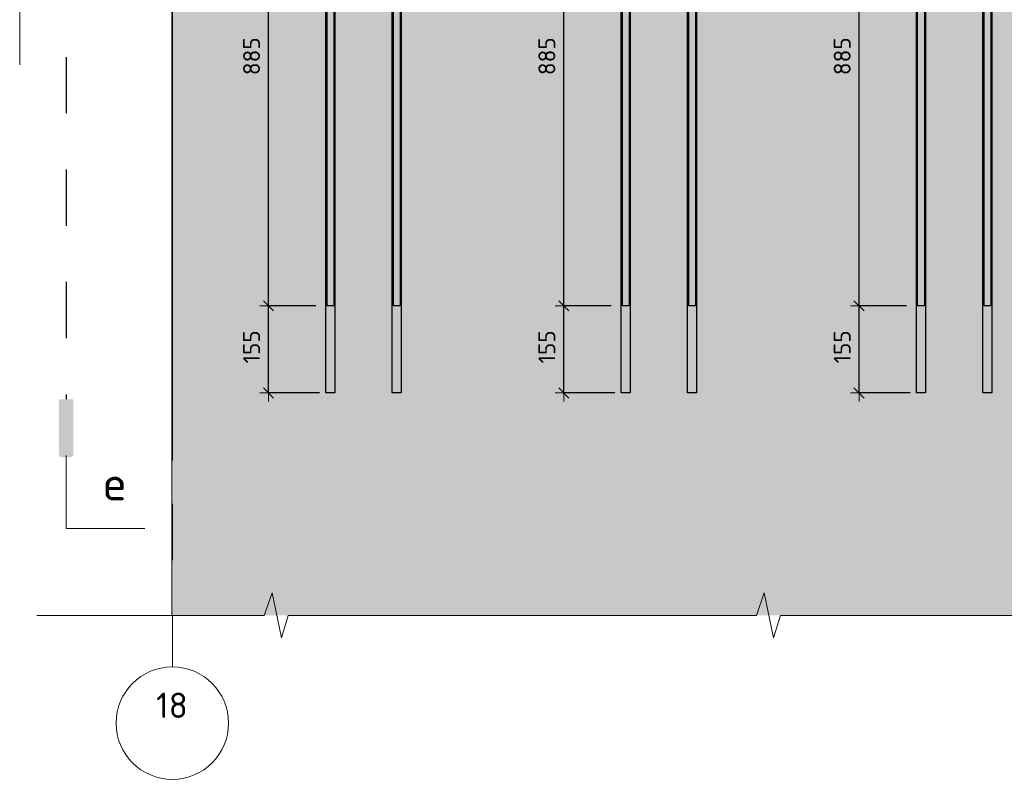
# Model space of a CAD drawing. Header units: metres. Extents: x -38 to 107, y -15 to 21.
# Tile 80 of 167: x 80.97 to 82.72, y -7.58 to -6.23. Entities that reach past the tile are written whole.
import ezdxf

# ---------------------------------------------------------------- set-up
doc = ezdxf.new("R2010")
doc.units = ezdxf.units.M
doc.header["$PDMODE"] = 65
for name, pattern in [('______11', [0.5, 0.4, -0.05, 0, -0.05]), ('______2', [0.0405, 0.03, -0.0105]), ('______5', [1.1, 0.8, -0.1, 0.1, -0.1])]:
    doc.linetypes.add(name, pattern=pattern)
for name, color, linetype, lineweight in [('XR$5$Арм.стержн.горизонт. 1', 180, 'Continuous', 35), ('XR$5$Арм.стержн.горизонт. 2', 202, 'Continuous', 35), ('XR$5$ВК__отв в полу 1-2 эт', 220, 'Continuous', 25), ('XR$5$Осевая линия (1)', 7, '______5', 13), ('XR$5$Размерная линия (1)', 7, 'Continuous', 13), ('XR$5$Текст_ общее_1', 7, 'Continuous', 13)]:
    doc.layers.add(name, color=color, linetype=linetype, lineweight=lineweight)
doc.styles.add('ISOCPEUR', font='txt')
doc.dimstyles.new('DIMSTYLE_24', dxfattribs={"dimtxt": 0.03, "dimasz": 0.03, "dimexe": 0, "dimexo": 0, "dimgap": 0.015, "dimtad": 2, "dimdec": 0, "dimlfac": 1000, "dimrnd": 5, "dimzin": 12, "dimdsep": 46, "dimtxsty": 'ISOCPEUR', "dimblk1": 'ALL_ML_STRICH', "dimblk2": 'ALL_ML_STRICH', "dimsah": 1, "dimcen": 0, "dimclrd": 7, "dimclre": 256, "dimclrt": 7, "dimadec": 0, "dimazin": 0, "dimtfac": 1, "dimtdec": 0, "dimtix": 1, "dimtmove": 2, "dimatfit": 3, "dimfxl": 0, "dimtzin": 0, "dimlwd": 0, "dimlwe": -3, "dimarcsym": 0})

# ---------------------------------------------------------------- blocks, each defined once
blk = doc.blocks.new('ALL_ML_STRICH')
at = {"color": 0, "linetype": 'ByBlock', "lineweight": -2}
for p, q in [((-1, 0), (0.5, 0)), ((-0.3, -0.3), (0.3, 0.3)), ((0, -0.5), (0, 0.5))]:
    blk.add_line(p, q, dxfattribs=at)
blk = doc.blocks.new('*D767')
at = {"layer": 'DEFPOINTS', "color": 7, "linetype": 'Continuous', "lineweight": 13, "transparency": 33554687}
for p in [(82.5656, -6.7349), (82.4614, -6.8899), (82.5721, -6.8899)]:
    blk.add_point(p, dxfattribs=at)
at = {"layer": 'XR$5$Размерная линия (1)', "color": 9, "linetype": 'Continuous', "lineweight": -2, "true_color": 0xc7c7c7, "transparency": 33554687}
for p, q in [((82.5456, -6.7349), (82.4614, -6.7349)), ((82.5521, -6.8899), (82.4614, -6.8899))]:
    blk.add_line(p, q, dxfattribs=at)
at = {"layer": 'XR$5$Размерная линия (1)', "color": 7, "linetype": 'Continuous', "lineweight": -2, "transparency": 33554687}
blk.add_line((82.4614, -6.8899), (82.4614, -6.7349), dxfattribs=at)
at = {"layer": 'XR$5$Размерная линия (1)', "color": 7, "linetype": 'Continuous', "lineweight": 13, "transparency": 33554687, "xscale": 0.03, "yscale": 0.03, "zscale": 0.03}
for p, rotation in [((82.4614, -6.7349), 90), ((82.4614, -6.8899), 270)]:
    blk.add_blockref('ALL_ML_STRICH', p, dxfattribs=dict(at, rotation=rotation))
at = {"layer": 'XR$5$Размерная линия (1)', "color": 7, "linetype": 'Continuous', "lineweight": 13, "transparency": 33554687, "insert": (82.4314, -6.8079), "char_height": 0.03, "width": 0.09, "attachment_point": 5, "rotation": 90, "style": 'ISOCPEUR'}
blk.add_mtext('\\A1;{155}', dxfattribs=at)
blk = doc.blocks.new('*D768')
at = {"layer": 'DEFPOINTS', "color": 7, "linetype": 'Continuous', "lineweight": 13, "transparency": 33554687}
for p in [(82.3694, -5.8499), (82.4614, -6.7349), (82.5656, -6.7349)]:
    blk.add_point(p, dxfattribs=at)
at = {"layer": 'XR$5$Размерная линия (1)', "color": 9, "linetype": 'Continuous', "lineweight": -2, "true_color": 0xc7c7c7, "transparency": 33554687}
for p, q in [((82.3894, -5.8499), (82.4614, -5.8499)), ((82.5456, -6.7349), (82.4614, -6.7349))]:
    blk.add_line(p, q, dxfattribs=at)
at = {"layer": 'XR$5$Размерная линия (1)', "color": 7, "linetype": 'Continuous', "lineweight": -2, "transparency": 33554687}
blk.add_line((82.4614, -6.7349), (82.4614, -5.8499), dxfattribs=at)
at = {"layer": 'XR$5$Размерная линия (1)', "color": 7, "linetype": 'Continuous', "lineweight": 13, "transparency": 33554687, "xscale": 0.03, "yscale": 0.03, "zscale": 0.03}
for p, rotation in [((82.4614, -5.8499), 90), ((82.4614, -6.7349), 270)]:
    blk.add_blockref('ALL_ML_STRICH', p, dxfattribs=dict(at, rotation=rotation))
at = {"layer": 'XR$5$Размерная линия (1)', "color": 7, "linetype": 'Continuous', "lineweight": 13, "transparency": 33554687, "insert": (82.4314, -6.2909), "char_height": 0.03, "width": 0.09, "attachment_point": 5, "rotation": 90, "style": 'ISOCPEUR'}
blk.add_mtext('\\A1;{885}', dxfattribs=at)
blk = doc.blocks.new('*D772')
at = {"layer": 'DEFPOINTS', "color": 7, "linetype": 'Continuous', "lineweight": 13, "transparency": 33554687}
for p in [(82.0406, -6.7349), (81.9364, -6.8899), (82.0471, -6.8899)]:
    blk.add_point(p, dxfattribs=at)
at = {"layer": 'XR$5$Размерная линия (1)', "color": 9, "linetype": 'Continuous', "lineweight": -2, "true_color": 0xc7c7c7, "transparency": 33554687}
for p, q in [((82.0206, -6.7349), (81.9364, -6.7349)), ((82.0271, -6.8899), (81.9364, -6.8899))]:
    blk.add_line(p, q, dxfattribs=at)
at = {"layer": 'XR$5$Размерная линия (1)', "color": 7, "linetype": 'Continuous', "lineweight": -2, "transparency": 33554687}
blk.add_line((81.9364, -6.8899), (81.9364, -6.7349), dxfattribs=at)
at = {"layer": 'XR$5$Размерная линия (1)', "color": 7, "linetype": 'Continuous', "lineweight": 13, "transparency": 33554687, "xscale": 0.03, "yscale": 0.03, "zscale": 0.03}
for p, rotation in [((81.9364, -6.7349), 90), ((81.9364, -6.8899), 270)]:
    blk.add_blockref('ALL_ML_STRICH', p, dxfattribs=dict(at, rotation=rotation))
at = {"layer": 'XR$5$Размерная линия (1)', "color": 7, "linetype": 'Continuous', "lineweight": 13, "transparency": 33554687, "insert": (81.9064, -6.8079), "char_height": 0.03, "width": 0.09, "attachment_point": 5, "rotation": 90, "style": 'ISOCPEUR'}
blk.add_mtext('\\A1;{155}', dxfattribs=at)
blk = doc.blocks.new('*D773')
at = {"layer": 'DEFPOINTS', "color": 7, "linetype": 'Continuous', "lineweight": 13, "transparency": 33554687}
for p in [(81.8444, -5.8499), (81.9364, -6.7349), (82.0406, -6.7349)]:
    blk.add_point(p, dxfattribs=at)
at = {"layer": 'XR$5$Размерная линия (1)', "color": 9, "linetype": 'Continuous', "lineweight": -2, "true_color": 0xc7c7c7, "transparency": 33554687}
for p, q in [((81.8644, -5.8499), (81.9364, -5.8499)), ((82.0206, -6.7349), (81.9364, -6.7349))]:
    blk.add_line(p, q, dxfattribs=at)
at = {"layer": 'XR$5$Размерная линия (1)', "color": 7, "linetype": 'Continuous', "lineweight": -2, "transparency": 33554687}
blk.add_line((81.9364, -6.7349), (81.9364, -5.8499), dxfattribs=at)
at = {"layer": 'XR$5$Размерная линия (1)', "color": 7, "linetype": 'Continuous', "lineweight": 13, "transparency": 33554687, "xscale": 0.03, "yscale": 0.03, "zscale": 0.03}
for p, rotation in [((81.9364, -5.8499), 90), ((81.9364, -6.7349), 270)]:
    blk.add_blockref('ALL_ML_STRICH', p, dxfattribs=dict(at, rotation=rotation))
at = {"layer": 'XR$5$Размерная линия (1)', "color": 7, "linetype": 'Continuous', "lineweight": 13, "transparency": 33554687, "insert": (81.9064, -6.2909), "char_height": 0.03, "width": 0.09, "attachment_point": 5, "rotation": 90, "style": 'ISOCPEUR'}
blk.add_mtext('\\A1;{885}', dxfattribs=at)
blk = doc.blocks.new('*D777')
at = {"layer": 'DEFPOINTS', "color": 7, "linetype": 'Continuous', "lineweight": 13, "transparency": 33554687}
for p in [(81.5156, -6.7349), (81.4114, -6.8899), (81.5221, -6.8899)]:
    blk.add_point(p, dxfattribs=at)
at = {"layer": 'XR$5$Размерная линия (1)', "color": 9, "linetype": 'Continuous', "lineweight": -2, "true_color": 0xc7c7c7, "transparency": 33554687}
for p, q in [((81.4956, -6.7349), (81.4114, -6.7349)), ((81.5021, -6.8899), (81.4114, -6.8899))]:
    blk.add_line(p, q, dxfattribs=at)
at = {"layer": 'XR$5$Размерная линия (1)', "color": 7, "linetype": 'Continuous', "lineweight": -2, "transparency": 33554687}
blk.add_line((81.4114, -6.8899), (81.4114, -6.7349), dxfattribs=at)
at = {"layer": 'XR$5$Размерная линия (1)', "color": 7, "linetype": 'Continuous', "lineweight": 13, "transparency": 33554687, "xscale": 0.03, "yscale": 0.03, "zscale": 0.03}
for p, rotation in [((81.4114, -6.7349), 90), ((81.4114, -6.8899), 270)]:
    blk.add_blockref('ALL_ML_STRICH', p, dxfattribs=dict(at, rotation=rotation))
at = {"layer": 'XR$5$Размерная линия (1)', "color": 7, "linetype": 'Continuous', "lineweight": 13, "transparency": 33554687, "insert": (81.3814, -6.8079), "char_height": 0.03, "width": 0.09, "attachment_point": 5, "rotation": 90, "style": 'ISOCPEUR'}
blk.add_mtext('\\A1;{155}', dxfattribs=at)
blk = doc.blocks.new('*D778')
at = {"layer": 'DEFPOINTS', "color": 7, "linetype": 'Continuous', "lineweight": 13, "transparency": 33554687}
for p in [(81.3194, -5.8499), (81.4114, -6.7349), (81.5156, -6.7349)]:
    blk.add_point(p, dxfattribs=at)
at = {"layer": 'XR$5$Размерная линия (1)', "color": 9, "linetype": 'Continuous', "lineweight": -2, "true_color": 0xc7c7c7, "transparency": 33554687}
for p, q in [((81.3394, -5.8499), (81.4114, -5.8499)), ((81.4956, -6.7349), (81.4114, -6.7349))]:
    blk.add_line(p, q, dxfattribs=at)
at = {"layer": 'XR$5$Размерная линия (1)', "color": 7, "linetype": 'Continuous', "lineweight": -2, "transparency": 33554687}
blk.add_line((81.4114, -6.7349), (81.4114, -5.8499), dxfattribs=at)
at = {"layer": 'XR$5$Размерная линия (1)', "color": 7, "linetype": 'Continuous', "lineweight": 13, "transparency": 33554687, "xscale": 0.03, "yscale": 0.03, "zscale": 0.03}
for p, rotation in [((81.4114, -5.8499), 90), ((81.4114, -6.7349), 270)]:
    blk.add_blockref('ALL_ML_STRICH', p, dxfattribs=dict(at, rotation=rotation))
at = {"layer": 'XR$5$Размерная линия (1)', "color": 7, "linetype": 'Continuous', "lineweight": 13, "transparency": 33554687, "insert": (81.3814, -6.2909), "char_height": 0.03, "width": 0.09, "attachment_point": 5, "rotation": 90, "style": 'ISOCPEUR'}
blk.add_mtext('\\A1;{885}', dxfattribs=at)
blk = doc.blocks.new('ЭЛЕМЕНТ_УЗОРА_19')
at = {"color": 7, "linetype": 'Continuous', "lineweight": 13, "transparency": 33554687}
blk.add_line((80.9996, -7.2854), (80.9996, -7.2854), dxfattribs=at)
for points in [[(81.8746, -7.2854), (81.4468, -7.2854), (81.4345, -7.3254), (81.4179, -7.2454), (81.4039, -7.2854), (80.9996, -7.2854)], [(82.7496, -7.2854), (82.3218, -7.2854), (82.3095, -7.3254), (82.2929, -7.2454), (82.2789, -7.2854), (81.8746, -7.2854)]]:
    blk.add_lwpolyline(points, dxfattribs=at)
blk = doc.blocks.new('СЛОЖНЫЙ_ОБЪЕКТ_58')
at = {"linetype": 'Continuous', "lineweight": 25, "true_color": 0x000000, "transparency": 33554687}
for points in [[(81.0643, -4.1988), (81.0642, -4.198), (81.0639, -4.1973), (81.0636, -4.1966), (81.0632, -4.196), (81.0627, -4.1954), (81.0621, -4.1949), (81.0614, -4.1945), (81.0607, -4.1941), (81.06, -4.1939), (81.0593, -4.1937), (81.0585, -4.1937), (81.0452, -4.1937), (81.0444, -4.1937), (81.0436, -4.1939), (81.0429, -4.1941), (81.0422, -4.1945), (81.0416, -4.1949), (81.041, -4.1954), (81.0405, -4.196), (81.0401, -4.1966), (81.0397, -4.1973), (81.0395, -4.198), (81.0393, -4.1988), (81.0393, -4.1996), (81.0393, -4.2971), (81.0644, -4.2971), (81.0644, -4.1996)], [(81.0643, -6.9992), (81.0644, -6.9985), (81.0644, -6.901), (81.0393, -6.901), (81.0393, -6.9985), (81.0393, -6.9992), (81.0395, -7), (81.0397, -7.0007), (81.0401, -7.0014), (81.0405, -7.002), (81.041, -7.0026), (81.0416, -7.0031), (81.0422, -7.0035), (81.0429, -7.0039), (81.0436, -7.0041), (81.0444, -7.0043), (81.0452, -7.0043), (81.0585, -7.0043), (81.0593, -7.0043), (81.06, -7.0041), (81.0607, -7.0039), (81.0614, -7.0035), (81.0621, -7.0031), (81.0627, -7.0026), (81.0632, -7.002), (81.0636, -7.0014), (81.0639, -7.0007), (81.0642, -7)]]:
    blk.add_hatch(color=18, dxfattribs=at).paths.add_polyline_path(points)
at = {"color": 7, "linetype": '______2', "lineweight": 25, "transparency": 33554687}
blk.add_line((81.0518, -4.2924), (81.0518, -6.901), dxfattribs=at)
at = {"layer": 'XR$5$ВК__отв в полу 1-2 эт', "color": 7, "linetype": 'Continuous', "lineweight": 13, "transparency": 33554687}
for p, q in [((81.0518, -7.001), (81.0518, -7.131)), ((81.0518, -7.131), (81.1918, -7.131))]:
    blk.add_line(p, q, dxfattribs=at)
at = {"color": 7, "linetype": 'Continuous', "lineweight": 13, "transparency": 33554687, "insert": (81.138, -7.0509), "char_height": 0.06, "width": 0.065333, "attachment_point": 5, "style": 'ISOCPEUR'}
blk.add_mtext('\\A1;{\\fISOCPEUR|i0|b0;\\H0.060000;\\W1.000000;\\C7;е}\\P', dxfattribs=at)

msp = doc.modelspace()

# ---------------------------------------------------------------- hatches: boundary and pattern name
at = {"linetype": 'Continuous', "lineweight": 13, "true_color": 0xf1f1f1, "transparency": 33554687}
msp.add_hatch(color=7, dxfattribs=at).paths.add_polyline_path([(81.24, -7.2854), (84.4996, -7.2854), (84.4996, -5.8499), (81.24, -5.8499)])

# ---------------------------------------------------------------- linework, layer by layer
at = {"color": 52, "linetype": 'Continuous', "lineweight": 13, "transparency": 33554687}
msp.add_line((80.9692, -4.2065), (80.9692, -6.3065), dxfattribs=at)
at = {"color": 7, "linetype": 'Continuous', "lineweight": 13, "transparency": 33554687}
for p, q in [((81.24, -7.2854), (81.24, -5.8499)), ((81.2406, -5.8499), (81.2406, -7.0099))]:
    msp.add_line(p, q, dxfattribs=at)
msp.add_circle((81.2406, -7.4771), 0.1, dxfattribs=at)
at = {"layer": 'XR$5$Арм.стержн.горизонт. 1', "color": 7, "linetype": 'Continuous', "lineweight": 25, "transparency": 33554687}
for points in [[(81.5136, -6.8899), (81.5136, -4.5499), (81.5296, -4.5499), (81.5296, -6.8899), (81.5136, -6.8899)], [(81.6316, -6.8899), (81.6316, -4.5499), (81.6476, -4.5499), (81.6476, -6.8899), (81.6316, -6.8899)], [(82.0386, -6.8899), (82.0386, -4.5499), (82.0546, -4.5499), (82.0546, -6.8899), (82.0386, -6.8899)], [(82.1566, -6.8899), (82.1566, -4.5499), (82.1726, -4.5499), (82.1726, -6.8899), (82.1566, -6.8899)], [(82.5636, -6.8899), (82.5636, -4.5499), (82.5796, -4.5499), (82.5796, -6.8899), (82.5636, -6.8899)], [(82.6816, -6.8899), (82.6816, -4.5499), (82.6976, -4.5499), (82.6976, -6.8899), (82.6816, -6.8899)]]:
    msp.add_lwpolyline(points, dxfattribs=at)
at = {"layer": 'XR$5$Арм.стержн.горизонт. 2', "color": 34, "linetype": 'Continuous', "lineweight": 25, "transparency": 33554687}
for points in [[(81.5276, -4.7849), (81.5276, -6.7349), (81.5156, -6.7349), (81.5156, -4.7849), (81.5276, -4.7849)], [(81.6456, -4.7849), (81.6456, -6.7349), (81.6336, -6.7349), (81.6336, -4.7849), (81.6456, -4.7849)], [(82.0526, -4.7849), (82.0526, -6.7349), (82.0406, -6.7349), (82.0406, -4.7849), (82.0526, -4.7849)], [(82.1706, -4.7849), (82.1706, -6.7349), (82.1586, -6.7349), (82.1586, -4.7849), (82.1706, -4.7849)], [(82.5776, -4.7849), (82.5776, -6.7349), (82.5656, -6.7349), (82.5656, -4.7849), (82.5776, -4.7849)], [(82.6956, -4.7849), (82.6956, -6.7349), (82.6836, -6.7349), (82.6836, -4.7849), (82.6956, -4.7849)]]:
    msp.add_lwpolyline(points, dxfattribs=at)
at = {"layer": 'XR$5$Осевая линия (1)', "color": 253, "linetype": '______11', "lineweight": 13, "true_color": 0xa0a0a0, "transparency": 33554687}
msp.add_line((81.2406, -5.1871), (81.2406, -7.3771), dxfattribs=at)

# ---------------------------------------------------------------- block references
at = {"color": 7, "linetype": 'Continuous', "lineweight": 13, "transparency": 33554687}
for name in ['СЛОЖНЫЙ_ОБЪЕКТ_58', 'ЭЛЕМЕНТ_УЗОРА_19']:
    msp.add_blockref(name, (0, 0), dxfattribs=at)

# ---------------------------------------------------------------- texts
at = {"layer": 'XR$5$Текст_ общее_1', "color": 7, "linetype": 'Continuous', "lineweight": 13, "transparency": 33554687, "insert": (81.2399, -7.4229), "char_height": 0.045, "width": 0.070875, "attachment_point": 2, "style": 'ISOCPEUR'}
msp.add_mtext('\\A1;{\\fISOCPEUR|i0|b0;\\H0.045000;\\W1.000000;\\C7;18}\\P', dxfattribs=at)

# ---------------------------------------------------------------- dimensions: what is measured, and where the dimension line sits
at = {"layer": 'XR$5$Размерная линия (1)', "color": 7, "linetype": 'Continuous', "lineweight": 13, "transparency": 33554687}
for base, p1, p2, picture, middle in [((81.4114, -5.8499), (81.4956, -6.7349), (81.3394, -5.8499), '*D778', (81.3814, -6.2909)), ((81.9364, -5.8499), (82.0206, -6.7349), (81.8644, -5.8499), '*D773', (81.9064, -6.2909)), ((82.4614, -5.8499), (82.5456, -6.7349), (82.3894, -5.8499), '*D768', (82.4314, -6.2909)), ((81.4114, -6.7349), (81.5021, -6.8899), (81.4956, -6.7349), '*D777', (81.3814, -6.8079)), ((81.9364, -6.7349), (82.0271, -6.8899), (82.0206, -6.7349), '*D772', (81.9064, -6.8079)), ((82.4614, -6.7349), (82.5521, -6.8899), (82.5456, -6.7349), '*D767', (82.4314, -6.8079))]:
    dim = msp.add_linear_dim(base=base, p1=p1, p2=p2, angle=90, dimstyle='DIMSTYLE_24', override={"dimpost": '<>', "dimclrd": 7, "dimclre": 9, "dimclrt": 7, "dimlwd": 0, "dimlwe": 65533}, dxfattribs=at)
    dim.commit()
    dim.dimension.update_dxf_attribs({"geometry": picture, "text_midpoint": middle, "dimtype": 160})

doc.saveas('drawing.dxf')
